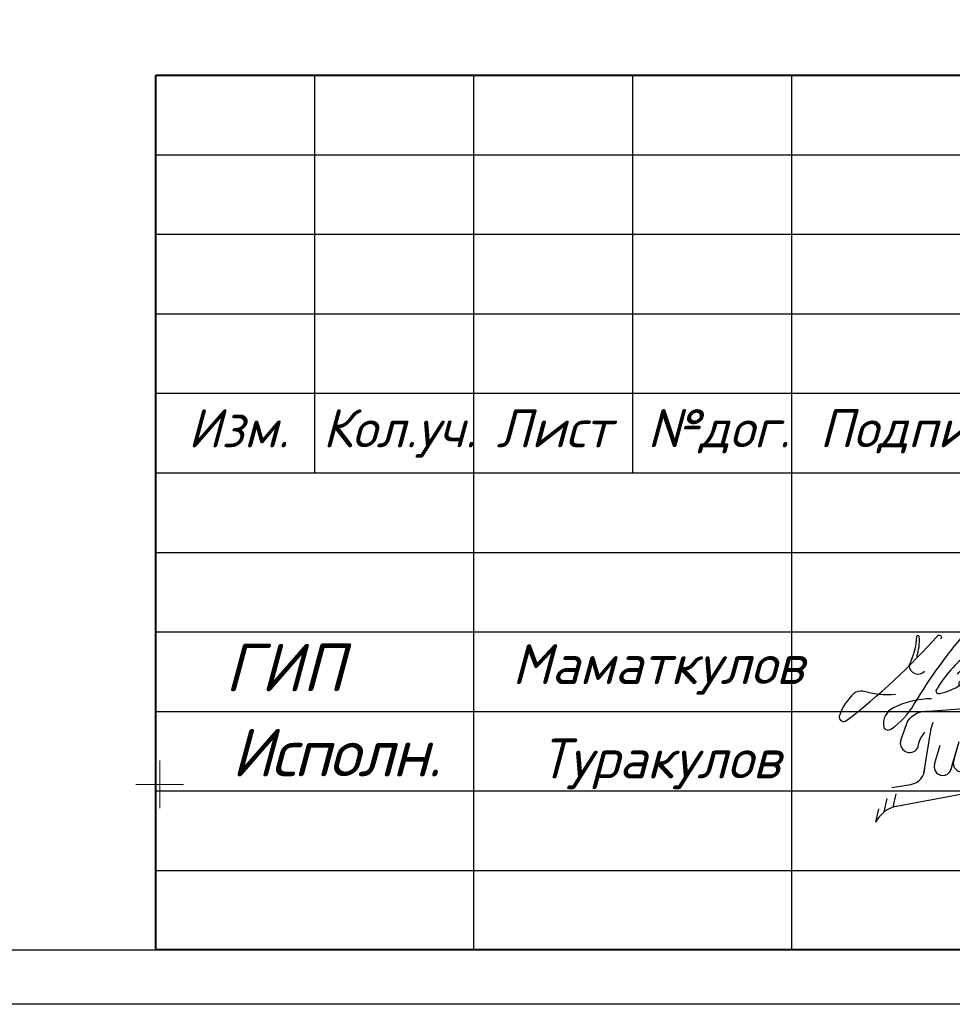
# Model space of a CAD drawing. Extents: x 10527 to 38813, y 13847 to 37526.
# Tile 44 of 256: x 35847 to 35906, y 34167 to 34228. Entities that reach past the tile are written whole.
import ezdxf

# ---------------------------------------------------------------- set-up
doc = ezdxf.new("R2010")
doc.units = 0
doc.header["$LTSCALE"] = 0.5
doc.header["$MEASUREMENT"] = 0
doc.layers.add('GEODS_POINT_GRID#_B', color=7, linetype='Continuous', true_color=0x000000)
doc.styles.add('OOO-Kazar', font='isocpeur.ttf', dxfattribs={"height": 300})
doc.styles.get("Standard").update_dxf_attribs({"font": 'times.ttf'})

# ---------------------------------------------------------------- blocks, each defined once
blk = doc.blocks.new('55ен')
at = {"color": 0, "lineweight": -2, "ltscale": 0.1}
blk.add_lwpolyline([(222404, 4574239.2), (281804, 4574239.2), (281804, 4532239.2), (222404, 4532239.2), (222404, 4574239.2)], dxfattribs=at)
blk.add_lwpolyline([(281304, 4573739.2), (224404, 4573739.2), (224404, 4532739.2), (281304, 4532739.2)], close=True, dxfattribs=at)
blk = doc.blocks.new('CrossCoord_m1')
at = {"layer": 'GEODS_POINT_GRID#_B', "color": 3, "lineweight": 20, "true_color": 0x00ff00, "flags": 128}
for points in [[(0, 3), (0, -3)], [(-3, 0), (3, 0)]]:
    blk.add_lwpolyline(points, dxfattribs=at)
blk = doc.blocks.new('енаеар')
at = {"color": 5, "lineweight": 30, "ltscale": 100}
for points in [[(2775756.2, -500781.1), (2775800, -500660, -0.26657), (2775930, -500600), (2776320, -500570)], [(2776387.5, -500654, 0.666286), (2776256.7, -500676.8, 0.666286)], [(2775904.6, -500731.8, 0.104122), (2775864.6, -500811.8), (2775861.2, -500832.8)], [(2775728.7, -501197.6), (2776546, -501043.1, 0.273537), (2776637.4, -500959.2)]]:
    blk.add_lwpolyline(points, format="xyb", dxfattribs=at)
for points in [[(2776250.2, -500699.7), (2776444.3, -500663), (2776454.3, -500633.2)], [(2776328, -500865.1), (2776387.5, -500654)], [(2775901.4, -500990.5), (2775947.1, -500709.5), (2775960.3, -500669.6)], [(2776250.2, -500699.7), (2776257.6, -500673.3)], [(2776548.8, -500879.5), (2776601.3, -500699.8)], [(2776637.4, -500959.2), (2776719.3, -500679)], [(2776189.8, -500947.4), (2776242.3, -500767.7)], [(2776200.7, -500910), (2776242, -500767.7)], [(2776208.2, -500887.7), (2776242, -500767.7)], [(2776309.3, -500924.8), (2776361.8, -500745.1)], [(2776322.2, -500880.6), (2776361.6, -500745.1)], [(2776429, -500902.1), (2776481.6, -500722.4)], [(2776438.6, -500869.6), (2776481.3, -500722.5)], [(2775968.9, -500933), (2776002.8, -500813)], [(2776070, -500970), (2776122.5, -500790.3)], [(2776078.9, -500939.7), (2776122.3, -500790.4)], [(2776088.7, -500910.3), (2776122.5, -500790.3)], [(2775700, -501080), (2775820, -501060)], [(2775652, -501232.5), (2775671.2, -501148.4)], [(2775707.4, -501203.2), (2775726.5, -501119.2)], [(2775598.7, -501297.6), (2775617.8, -501213.6)]]:
    blk.add_lwpolyline(points, dxfattribs=at)
for centre, radius, start, end in [((2775812.2, -500799.7), 59.1, 161.66165, 325.89146), ((2776498.8, -500859.5), 53.9, 161.56505, 349.20945), ((2776616.8, -500838.7), 53.9, 161.56505, 349.20945), ((2776259.3, -500904.8), 53.9, 161.56505, 349.20945), ((2776379, -500882.1), 53.9, 161.56505, 349.20945), ((2775802.4, -500957.1), 104.4, 279.68589, 0.16229), ((2776020, -500950), 53.9, 161.56505, 349.20945), ((2776139.8, -500927.4), 53.9, 161.56505, 349.20945), ((2775765, -501379.3), 185.2, 101.28801, 153.84918)]:
    blk.add_arc(centre, radius, start, end, dxfattribs=at)
blk = doc.blocks.new('2 Лайло')
at = {"color": 5, "lineweight": 30, "ltscale": 100}
for points in [[(2835430, -886930, 0.0997963), (2836784, -884956, 0.6711848), (2836459, -884556, 0.0918061), (2832640, -889070, 0.5697863), (2833090, -889446, 0.0924959), (2835880, -888310), (2838831, -884881, 1.0487229), (2838510, -884610, -0.0635172), (2835665, -887964, 0.749315), (2836129, -888489, 0.0576825), (2838940, -887230, 0.1188076), (2840300, -885630, 0.66771), (2839952, -885334, 0.0569221), (2838703, -886803, 0.8788279), (2839173, -887345, 0.0562181), (2841085, -885857, 0.9952462), (2840780, -885470, 0.1309776), (2839680, -886780, 0.6649566), (2839850, -887071, 0.1506579), (2842440, -885830, 0.1560771), (2847918, -878815, 1.0259242), (2846813, -878036, 0.120771), (2843130, -883850, -0.0475404), (2839410, -891490, -0.7227744), (2838720, -891330, -0.0915221), (2838820, -889340, -0.4991366), (2839300, -889110), (2840230, -889590)], [(2832060, -890130, 0.1143931), (2827090, -891320, 0.3411049), (2825820, -893870, 0.4432524), (2826770, -894100, 0.1151467), (2829770, -890870, -0.0427712), (2837000, -880930, -0.8952041), (2837670, -881260), (2837486, -881633)], [(2827360, -889570, -0.1061793), (2823120, -889140, 0.19071), (2821940, -889450, 0.1150572), (2820080, -892210, 0.6943743), (2820859, -893070, 0.0456854), (2832940, -881848, -0.871731), (2833250, -882330)], [(2830159, -884642, 0.0903848), (2830460, -882010, 0.6486397), (2830120, -882010, -0.1009124), (2829120, -885790, 0.6788591), (2831160, -886520)], [(2843940, -887400, 0.2683397), (2844540, -887870, 0.3712609), (2846430, -886600, 0.4192745), (2845640, -885670, -0.277164), (2844920, -885430, -0.3142166), (2845269, -884383, -0.0979697), (2857480, -881370)]]:
    blk.add_lwpolyline(points, format="xyb", dxfattribs=at)
blk = doc.blocks.new('ыв')
at = {"color": 7, "linetype": 'Continuous'}
for p, q in [((219455.196, 4533634.968), (219640.196, 4533634.968)), ((219455.196, 4533579.968), (219455.196, 4533634.968)), ((219465.196, 4533609.968), (219465.196, 4533634.968)), ((219475.196, 4533579.968), (219475.196, 4533634.968)), ((219485.196, 4533609.968), (219485.196, 4533634.968)), ((219495.196, 4533579.968), (219495.196, 4533634.968)), ((219455.196, 4533614.968), (219520.196, 4533614.968)), ((219455.196, 4533609.968), (219520.196, 4533609.968))]:
    blk.add_line(p, q, dxfattribs=at)
at = {"lineweight": 40}
blk.add_lwpolyline([(219455.196, 4533634.968), (219640.196, 4533634.968), (219640.196, 4533579.968), (219455.196, 4533579.968)], close=True, dxfattribs=at)
at = {"color": 7, "linetype": 'Continuous'}
for points in [[(219455.196, 4533629.968), (219520.196, 4533629.968)], [(219455.196, 4533624.968), (219520.196, 4533624.968)], [(219455.196, 4533619.968), (219520.196, 4533619.968)], [(219455.196, 4533604.968), (219520.196, 4533604.968)], [(219455.196, 4533599.968), (219520.196, 4533599.968)], [(219455.196, 4533594.968), (219520.196, 4533594.968)], [(219455.196, 4533589.968), (219520.196, 4533589.968)], [(219455.196, 4533584.968), (219520.196, 4533584.968)]]:
    blk.add_lwpolyline(points, dxfattribs=at)
at = {"color": 5, "lineweight": 30, "xscale": 0.0004820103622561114, "yscale": 0.0004820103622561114, "zscale": 0.0004820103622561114}
blk.add_blockref('2 Лайло', (218138.888, 4534024.814), dxfattribs=at)
at = {"color": 3, "xscale": 0.01, "yscale": 0.01, "zscale": 0.01}
blk.add_blockref('енаеар', (191744.478, 4538600.975), dxfattribs=at)
at = {"layer": 'GEODS_POINT_GRID#_B', "color": 3, "true_color": 0x00ff00, "xscale": 0.5, "yscale": 0.5, "zscale": 0.5}
blk.add_blockref('CrossCoord_m1', (219455.447, 4533590.377), dxfattribs=at)
at = {"color": 0, "linetype": 'Continuous', "lineweight": 5, "attachment_point": 2, "style": 'OOO-Kazar'}
for s, insert, char_height in [('{\\fISOCPEUR|b0|i1|c204|p34;Изм.}', (219460.389, 4533613.972), 2.4), ('{\\fISOCPEUR|b0|i1|c204|p34;Кол.уч.}', (219470.51, 4533613.972), 2.4), ('{\\fISOCPEUR|b0|i1|c204|p34;Лист}', (219480.231, 4533613.972), 2.4), ('{\\fISOCPEUR|b0|i1|c204|p34;№дог.}', (219490.589, 4533613.972), 2.4), ('{\\fISOCPEUR|b0|i1|c204|p34;Подпись}', (219503.16, 4533613.972), 2.4), ('{\\fISOCPEUR|b0|i1|c204|p34;\\T0.95;Исполн.}', (219466.527, 4533593.879), 3)]:
    blk.add_mtext(s, dxfattribs=dict(at, insert=insert, char_height=char_height))
at = {"color": 0, "insert": (219459.545, 4533599.231), "char_height": 3, "attachment_point": 1}
blk.add_mtext('{\\fISOCPEUR|b0|i1|c204|p34;\\C256;ГИП}', dxfattribs=at)
at = {"char_height": 2.50048, "width": 21.80414}
for s, insert, attachment_point in [('{\\fISOCPEUR|b0|i1|c204|p34; Маматкулов}', (219476.013, 4533597.598), 4), ('{\\fISOCPEUR|b0|i1|c204|p34;Туракулов}', (219486.915, 4533591.664), 5)]:
    blk.add_mtext(s, dxfattribs=dict(at, insert=insert, attachment_point=attachment_point))

msp = doc.modelspace()

# ---------------------------------------------------------------- block references
at = {"color": 18, "true_color": 0x000000, "xscale": 0.006842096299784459, "yscale": 0.006842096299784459, "zscale": 0.006842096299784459}
msp.add_blockref('55ен', (34115.749, 3156.523), dxfattribs=at)

# ---------------------------------------------------------------- next in the draw order: block references
at = {"color": 18, "true_color": 0x000000}
msp.add_blockref('ыв', (-183599.737, -4499410.006), dxfattribs=at)

doc.saveas('drawing.dxf')
